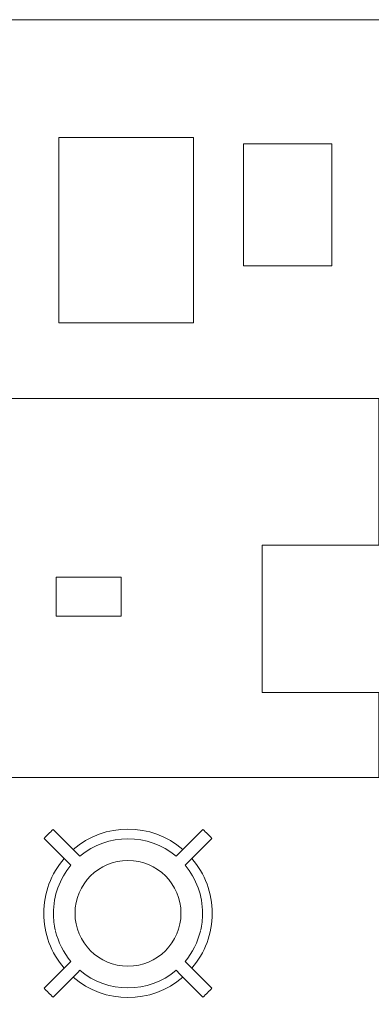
# Model space of a CAD drawing. Header units: millimetres. Extents: x -281 to 121694, y -16481 to 65128.
# Tile 27 of 256: x 13644 to 14479, y 20561 to 22900. Entities that reach past the tile are written whole.
import ezdxf

# ---------------------------------------------------------------- set-up
doc = ezdxf.new("R2010")
doc.units = ezdxf.units.MM
doc.linetypes.add('Grid Line', pattern=[12, 6, -2, 2, -2])
doc.linetypes.add('NLRS_Dash-0_6mm_Space-0_6mm_cpz', pattern=[1.2, 0.6, -0.6])
for name, color, linetype, lineweight in [('A--L$01A__Algemeen', 7, 'Continuous', 5), ('A--L$07A__Stramien', 1, 'Continuous', 5), ('A--L82__LosseGebruikersInvent', 1, 'Continuous', 5), ('A--L8__LosseInventaris', 1, 'Continuous', 5), ('Specialty Equipment', 1, 'Continuous', 5)]:
    doc.layers.add(name, color=color, linetype=linetype, lineweight=lineweight)

# ---------------------------------------------------------------- blocks, each defined once
blk = doc.blocks.new('NLRS_82_FU_UN_lab en spoel tafels_gen_kad - labtafel zonder onderkast dxbxh 900x1800x950-V278-L_80_ 13')
at = {"layer": 'A--L$01A__Algemeen'}
for p, q in [((900, 262.7), (-900, 262.7)), ((-900, 262.7), (-900, -637.3)), ((900, -85.2), (900, 262.7)), ((900, -637.3), (900, -435.2)), ((-900, -637.3), (900, -637.3))]:
    blk.add_line(p, q, dxfattribs=at)
blk = doc.blocks.new('NLRS_82_FU_UN_lab en spoel tafels_gen_kad - labtafel dxbxh 900x1800x950-V279-L_80_ 13')
at = {"layer": 'A--L$01A__Algemeen'}
for p, q in [((900, 637.3), (-900, 637.3)), ((-900, 637.3), (-900, -262.7)), ((-900, -262.7), (900, -262.7))]:
    blk.add_line(p, q, dxfattribs=at)
blk = doc.blocks.new('NLRS_82_FU_LB_kruk za_emeco_cpz - NLRS_82_FU_LB_kruk za_emeco_cpz_776 hoog-V369-L_80_ 13')
at = {"layer": 'A--L82__LosseGebruikersInvent'}
for radius, start, end in [(266.9, 131.7779, 138.2221), (200, 49.3282, 130.6718), (266.9, 41.7779, 48.2221), (177.1, 49.8587, 130.1413), (200, 139.3153, 180), (125.7, 360, 180), (200, 360, 40.6847), (177.1, 139.8587, 180), (177.1, 360, 40.1413), (200, 180, 220.6847), (125.7, 180, 360), (200, 319.3153, 360), (177.1, 346.6196, 360), (177.1, 180, 193.3804), (177.1, 193.7294, 220.1413), (177.1, 319.8587, 346.2706), (177.1, 229.8587, 310.1413), (200, 229.3282, 310.6718), (266.9, 221.7779, 228.2221), (266.9, 311.7779, 318.2221)]:
    blk.add_arc((0, 0), radius, start, end, dxfattribs=at)
for points, knots in [([(-114.2, 135.4), (-118.4, 139.6), (-131.2, 152.4), (-152.4, 173.6), (-169.3, 190.5), (-177.8, 199)], [-1, -1, -1, -1, -0.8, -0.4, 0, 0, 0, 0]), ([(177.8, 199), (173.6, 194.8), (160.8, 182.1), (143.9, 165.1), (129, 150.2), (120.5, 141.8), (116.3, 137.5), (114.2, 135.4)], [-1, -1, -1, -1, -0.8, -0.4, -0.2, -0.1, 0, 0, 0, 0]), ([(-199, 177.8), (-194.8, 173.6), (-182.1, 160.8), (-165.1, 143.9), (-150.2, 129), (-141.8, 120.5), (-137.5, 116.3), (-135.4, 114.2)], [-1, -1, -1, -1, -0.8, -0.4, -0.2, -0.1, 0, 0, 0, 0]), ([(135.4, 114.2), (139.6, 118.4), (152.4, 131.2), (173.6, 152.4), (190.5, 169.3), (199, 177.8)], [-1, -1, -1, -1, -0.8, -0.4, 0, 0, 0, 0]), ([(-135.4, -114.2), (-139.6, -118.4), (-152.4, -131.2), (-173.6, -152.4), (-190.5, -169.3), (-199, -177.8)], [-1, -1, -1, -1, -0.8, -0.4, 0, 0, 0, 0]), ([(199, -177.8), (194.8, -173.6), (182.1, -160.8), (165.1, -143.9), (150.2, -129), (141.8, -120.5), (137.5, -116.3), (135.4, -114.2)], [-1, -1, -1, -1, -0.8, -0.4, -0.2, -0.1, 0, 0, 0, 0]), ([(-177.8, -199), (-173.6, -194.8), (-160.8, -182.1), (-143.9, -165.1), (-129, -150.2), (-120.5, -141.8), (-116.3, -137.5), (-114.2, -135.4)], [-1, -1, -1, -1, -0.8, -0.4, -0.2, -0.1, 0, 0, 0, 0]), ([(114.2, -135.4), (118.4, -139.6), (131.2, -152.4), (152.4, -173.6), (169.3, -190.5), (177.8, -199)], [-1, -1, -1, -1, -0.8, -0.4, 0, 0, 0, 0])]:
    blk.add_open_spline(points, degree=3, knots=knots, dxfattribs=at)
blk = doc.blocks.new('NLRS_82_SE_LB_laboratorium apparaat space reservation_gen_cpz - lab apparaat_tafelniveau-57701114-L_80_ 13')
at = {"layer": 'A--L8__LosseInventaris'}
for p, q in [((220, 175), (-220, 175)), ((-220, 175), (-220, -175)), ((220, -175), (220, 175)), ((-220, -175), (220, -175))]:
    blk.add_line(p, q, dxfattribs=at)
at = {"layer": 'A--L8__LosseInventaris', "linetype": 'NLRS_Dash-0_6mm_Space-0_6mm_cpz'}
for p, q in [((-220, 175), (220, 175)), ((-220, 175), (-220, -175)), ((220, 175), (220, -175)), ((-220, -175), (220, -175))]:
    blk.add_line(p, q, dxfattribs=at)
blk = doc.blocks.new('NLRS_82_SE_LB_laboratorium apparaat space reservation_gen_cpz - lab apparaat_tafelniveau-57701115-L_80_ 13')
at = {"layer": 'A--L8__LosseInventaris'}
for p, q in [((77, 46), (-77, 46)), ((-77, 46), (-77, -46)), ((77, -46), (77, 46)), ((-77, -46), (77, -46))]:
    blk.add_line(p, q, dxfattribs=at)
at = {"layer": 'A--L8__LosseInventaris', "linetype": 'NLRS_Dash-0_6mm_Space-0_6mm_cpz'}
for p, q in [((-77, 46), (77, 46)), ((-77, 46), (-77, -46)), ((77, 46), (77, -46)), ((-77, -46), (77, -46))]:
    blk.add_line(p, q, dxfattribs=at)
blk = doc.blocks.new('NLRS_82_SE_LB_laboratorium apparaat space reservation_gen_cpz - lab apparaat_tafelniveau-57701138-L_80_ 13')
at = {"layer": 'A--L8__LosseInventaris', "linetype": 'NLRS_Dash-0_6mm_Space-0_6mm_cpz'}
for p, q in [((-105, 145), (105, 145)), ((-105, 145), (-105, -145)), ((105, 145), (105, -145)), ((-105, -145), (105, -145))]:
    blk.add_line(p, q, dxfattribs=at)
at = {"layer": 'Specialty Equipment'}
for p, q in [((105, 145), (-105, 145)), ((-105, 145), (-105, -145)), ((105, -145), (105, 145)), ((-105, -145), (105, -145))]:
    blk.add_line(p, q, dxfattribs=at)
blk = doc.blocks.new('NLRS_82_SE_LB_laboratorium apparaat space reservation_gen_cpz - lab apparaat_tafelniveau-57701250-L_80_ 13')
at = {"layer": 'A--L8__LosseInventaris'}
for p, q in [((160, 220), (-160, 220)), ((-160, 220), (-160, -220)), ((160, -220), (160, 220)), ((-160, -220), (160, -220))]:
    blk.add_line(p, q, dxfattribs=at)
at = {"layer": 'A--L8__LosseInventaris', "linetype": 'NLRS_Dash-0_6mm_Space-0_6mm_cpz'}
for p, q in [((-160, -220), (-160, 220)), ((-160, 220), (160, 220)), ((160, -220), (160, 220)), ((-160, -220), (160, -220))]:
    blk.add_line(p, q, dxfattribs=at)

msp = doc.modelspace()

# ---------------------------------------------------------------- linework, layer by layer
at = {"layer": 'A--L$07A__Stramien', "linetype": 'Grid Line'}
msp.add_line((100373, 22000), (-281.1, 22000), dxfattribs=at)

# ---------------------------------------------------------------- block references
at = {"layer": 'A--L82__LosseGebruikersInvent'}
for name, p in [('NLRS_82_FU_UN_lab en spoel tafels_gen_kad - labtafel dxbxh 900x1800x950-V279-L_80_ 13', (13596.9, 22262.7)), ('NLRS_82_FU_UN_lab en spoel tafels_gen_kad - labtafel zonder onderkast dxbxh 900x1800x950-V278-L_80_ 13', (13596.9, 21737.3)), ('NLRS_82_FU_LB_kruk za_emeco_cpz - NLRS_82_FU_LB_kruk za_emeco_cpz_776 hoog-V369-L_80_ 13', (13901.1, 20777.4))]:
    msp.add_blockref(name, p, dxfattribs=at)
at = {"layer": 'A--L8__LosseInventaris', "linetype": 'NLRS_Dash-0_6mm_Space-0_6mm_cpz'}
for name, p in [('NLRS_82_SE_LB_laboratorium apparaat space reservation_gen_cpz - lab apparaat_tafelniveau-57701250-L_80_ 13', (13896.9, 22400)), ('NLRS_82_SE_LB_laboratorium apparaat space reservation_gen_cpz - lab apparaat_tafelniveau-57701138-L_80_ 13', (14280, 22460)), ('NLRS_82_SE_LB_laboratorium apparaat space reservation_gen_cpz - lab apparaat_tafelniveau-57701114-L_80_ 13', (14439.4, 21477.1)), ('NLRS_82_SE_LB_laboratorium apparaat space reservation_gen_cpz - lab apparaat_tafelniveau-57701115-L_80_ 13', (13807.6, 21529.6))]:
    msp.add_blockref(name, p, dxfattribs=at)

doc.saveas('drawing.dxf')
